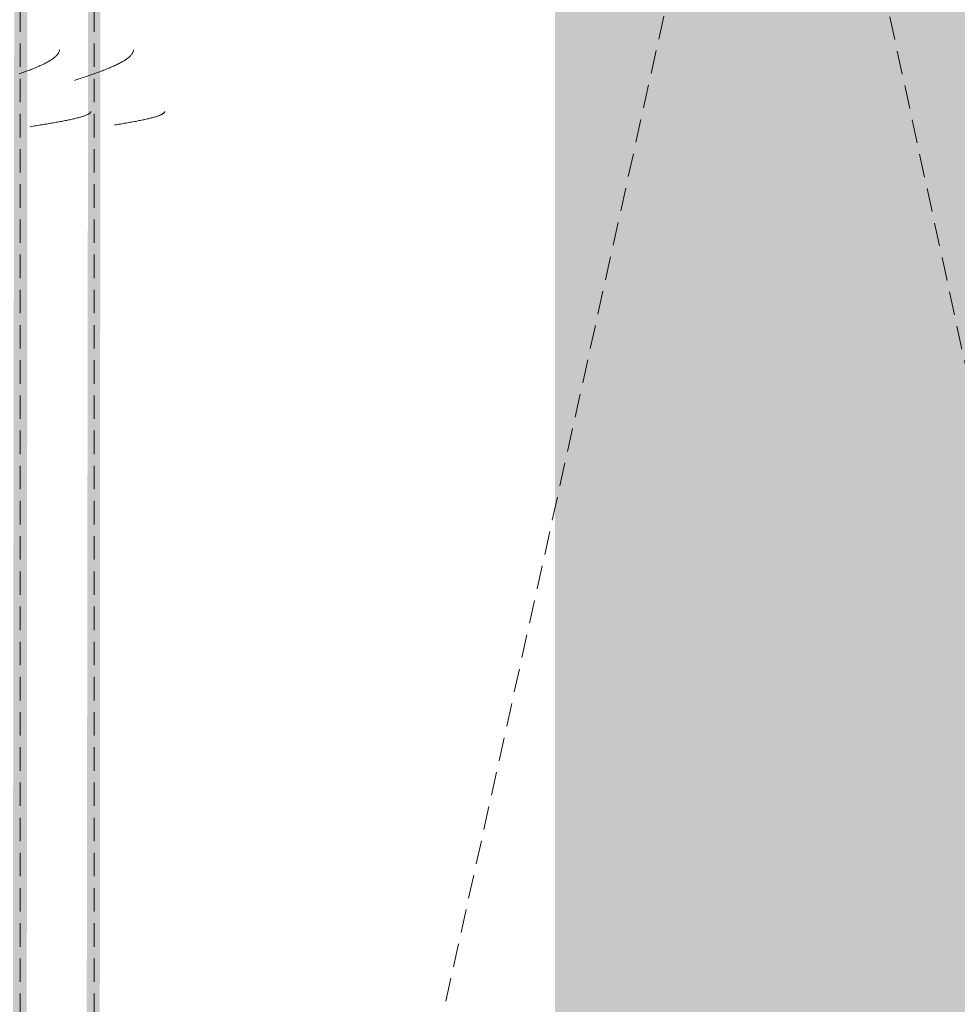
# Model space of a CAD drawing. Header units: millimetres. Extents: x 16156 to 91527, y 4646 to 113494.
# Tile 221 of 256: x 37779 to 37969, y 68125 to 68325. Entities that reach past the tile are written whole.
import ezdxf

# ---------------------------------------------------------------- set-up
doc = ezdxf.new("R2010")
doc.units = ezdxf.units.MM
doc.linetypes.add('ARC Demolished', pattern=[7.14375, 4.7625, -2.38125])
doc.layers.add('A--AR9__AlgVoorz', color=1, linetype='Continuous', lineweight=9)
doc.layers.add('A--L74__VasteSanitaireVoorz', color=1, linetype='ARC Demolished', lineweight=9)
pattern_1 = [(135.439, (68430.44, -36799.1), (-212.1307, -208.9106), [])]
pattern_2 = [(135, (68430.44, -37933), (-212.132, -212.132), [])]

# ---------------------------------------------------------------- blocks, each defined once
blk = doc.blocks.new('FP_326-AB-Begane grond - slooptekening')
at = {"layer": 'A--L74__VasteSanitaireVoorz', "color": 240, "linetype": 'Continuous'}
for p, q in [((124.01, -124.43), (123.96, -124.42)), ((124.01, -124.43), (123.96, -124.42)), ((124.06, -124.45), (124.01, -124.43)), ((124.06, -124.45), (124.01, -124.43)), ((124.1, -124.48), (124.06, -124.45)), ((124.1, -124.48), (124.06, -124.45)), ((124.15, -124.51), (124.1, -124.48)), ((124.15, -124.51), (124.1, -124.48)), ((124.2, -124.55), (124.15, -124.51)), ((124.2, -124.55), (124.15, -124.51)), ((124.25, -124.6), (124.2, -124.55)), ((124.25, -124.6), (124.2, -124.55)), ((124.3, -124.66), (124.25, -124.6)), ((124.3, -124.66), (124.25, -124.6)), ((124.35, -124.72), (124.3, -124.66)), ((124.35, -124.72), (124.3, -124.66)), ((124.4, -124.79), (124.35, -124.72)), ((124.4, -124.79), (124.35, -124.72)), ((124.45, -124.86), (124.4, -124.79)), ((124.45, -124.86), (124.4, -124.79)), ((124.5, -124.95), (124.45, -124.86)), ((124.5, -124.95), (124.45, -124.86)), ((124.55, -125.04), (124.5, -124.95)), ((124.55, -125.04), (124.5, -124.95)), ((124.59, -125.14), (124.55, -125.04)), ((124.59, -125.14), (124.55, -125.04)), ((124.64, -125.24), (124.59, -125.14)), ((124.64, -125.24), (124.59, -125.14)), ((124.69, -125.35), (124.64, -125.24)), ((124.69, -125.35), (124.64, -125.24)), ((124.74, -125.47), (124.69, -125.35)), ((124.74, -125.47), (124.69, -125.35)), ((124.79, -125.6), (124.74, -125.47)), ((124.79, -125.6), (124.74, -125.47)), ((124.84, -125.73), (124.79, -125.6)), ((124.84, -125.73), (124.79, -125.6)), ((124.89, -125.87), (124.84, -125.73)), ((124.89, -125.87), (124.84, -125.73)), ((124.94, -126.02), (124.89, -125.87)), ((124.94, -126.02), (124.89, -125.87)), ((124.99, -126.17), (124.94, -126.02)), ((124.99, -126.17), (124.94, -126.02)), ((125.03, -126.33), (124.99, -126.17)), ((125.03, -126.33), (124.99, -126.17)), ((125.08, -126.49), (125.03, -126.33)), ((125.08, -126.49), (125.03, -126.33)), ((125.13, -126.66), (125.08, -126.49)), ((125.13, -126.66), (125.08, -126.49)), ((125.18, -126.84), (125.13, -126.66)), ((125.18, -126.84), (125.13, -126.66)), ((125.23, -127.02), (125.18, -126.84)), ((125.23, -127.02), (125.18, -126.84)), ((125.28, -127.21), (125.23, -127.02)), ((125.28, -127.21), (125.23, -127.02)), ((125.33, -127.4), (125.28, -127.21)), ((125.33, -127.4), (125.28, -127.21)), ((125.38, -127.6), (125.33, -127.4)), ((125.38, -127.6), (125.33, -127.4)), ((125.43, -127.81), (125.38, -127.6)), ((125.43, -127.81), (125.38, -127.6)), ((125.48, -128.02), (125.43, -127.81)), ((125.48, -128.02), (125.43, -127.81)), ((125.52, -128.23), (125.48, -128.02)), ((125.52, -128.23), (125.48, -128.02)), ((125.57, -128.45), (125.52, -128.23)), ((125.57, -128.45), (125.52, -128.23)), ((125.62, -128.68), (125.57, -128.45)), ((125.62, -128.68), (125.57, -128.45)), ((125.67, -128.91), (125.62, -128.68)), ((125.67, -128.91), (125.62, -128.68)), ((125.72, -129.15), (125.67, -128.91)), ((125.72, -129.15), (125.67, -128.91)), ((125.77, -129.39), (125.72, -129.15)), ((125.77, -129.39), (125.72, -129.15)), ((125.82, -129.63), (125.77, -129.39)), ((125.82, -129.63), (125.77, -129.39)), ((125.87, -129.88), (125.82, -129.63)), ((125.87, -129.88), (125.82, -129.63)), ((125.92, -130.13), (125.87, -129.88)), ((125.92, -130.13), (125.87, -129.88)), ((125.97, -130.39), (125.92, -130.13)), ((125.97, -130.39), (125.92, -130.13)), ((126.01, -130.65), (125.97, -130.39)), ((126.01, -130.65), (125.97, -130.39)), ((126.06, -130.91), (126.01, -130.65)), ((126.06, -130.91), (126.01, -130.65)), ((126.11, -131.18), (126.06, -130.91)), ((126.11, -131.18), (126.06, -130.91)), ((126.16, -131.45), (126.11, -131.18)), ((126.16, -131.45), (126.11, -131.18)), ((126.21, -131.73), (126.16, -131.45)), ((126.21, -131.73), (126.16, -131.45)), ((126.26, -132.01), (126.21, -131.73)), ((126.26, -132.01), (126.21, -131.73)), ((126.31, -132.29), (126.26, -132.01)), ((126.31, -132.29), (126.26, -132.01)), ((126.36, -132.57), (126.31, -132.29)), ((126.36, -132.57), (126.31, -132.29)), ((126.41, -132.85), (126.36, -132.57)), ((126.41, -132.85), (126.36, -132.57)), ((126.46, -133.14), (126.41, -132.85)), ((126.46, -133.14), (126.41, -132.85)), ((126.5, -133.43), (126.46, -133.14)), ((126.5, -133.43), (126.46, -133.14)), ((126.55, -133.72), (126.5, -133.43)), ((126.55, -133.72), (126.5, -133.43)), ((126.6, -134.02), (126.55, -133.72)), ((126.6, -134.02), (126.55, -133.72)), ((126.65, -134.31), (126.6, -134.02)), ((126.65, -134.31), (126.6, -134.02)), ((126.7, -134.61), (126.65, -134.31)), ((126.7, -134.61), (126.65, -134.31))]:
    blk.add_line(p, q, dxfattribs=at)
blk = doc.blocks.new('FP_327-AB-Begane grond - slooptekening')
at = {"layer": 'A--L74__VasteSanitaireVoorz', "color": 240, "linetype": 'Continuous'}
for p, q in [((111.56, -130.78), (111.46, -130.77)), ((111.56, -130.78), (111.46, -130.77)), ((111.65, -130.8), (111.56, -130.78)), ((111.65, -130.8), (111.56, -130.78)), ((111.75, -130.83), (111.65, -130.8)), ((111.75, -130.83), (111.65, -130.8)), ((111.85, -130.86), (111.75, -130.83)), ((111.85, -130.86), (111.75, -130.83)), ((111.95, -130.9), (111.85, -130.86)), ((111.95, -130.9), (111.85, -130.86)), ((112.05, -130.95), (111.95, -130.9)), ((112.05, -130.95), (111.95, -130.9)), ((112.15, -131), (112.05, -130.95)), ((112.15, -131), (112.05, -130.95)), ((112.24, -131.06), (112.15, -131)), ((112.24, -131.06), (112.15, -131)), ((112.34, -131.13), (112.24, -131.06)), ((112.34, -131.13), (112.24, -131.06)), ((112.44, -131.2), (112.34, -131.13)), ((112.44, -131.2), (112.34, -131.13)), ((112.54, -131.29), (112.44, -131.2)), ((112.54, -131.29), (112.44, -131.2)), ((112.64, -131.37), (112.54, -131.29)), ((112.64, -131.37), (112.54, -131.29)), ((112.73, -131.47), (112.64, -131.37)), ((112.73, -131.47), (112.64, -131.37)), ((112.83, -131.57), (112.73, -131.47)), ((112.83, -131.57), (112.73, -131.47)), ((112.93, -131.68), (112.83, -131.57)), ((112.93, -131.68), (112.83, -131.57)), ((113.03, -131.8), (112.93, -131.68)), ((113.03, -131.8), (112.93, -131.68)), ((113.13, -131.92), (113.03, -131.8)), ((113.13, -131.92), (113.03, -131.8)), ((113.23, -132.05), (113.13, -131.92)), ((113.23, -132.05), (113.13, -131.92)), ((113.32, -132.18), (113.23, -132.05)), ((113.32, -132.18), (113.23, -132.05)), ((113.42, -132.33), (113.32, -132.18)), ((113.42, -132.33), (113.32, -132.18)), ((113.52, -132.47), (113.42, -132.33)), ((113.52, -132.47), (113.42, -132.33)), ((113.62, -132.63), (113.52, -132.47)), ((113.62, -132.63), (113.52, -132.47)), ((113.72, -132.79), (113.62, -132.63)), ((113.72, -132.79), (113.62, -132.63)), ((113.81, -132.95), (113.72, -132.79)), ((113.81, -132.95), (113.72, -132.79)), ((113.91, -133.13), (113.81, -132.95)), ((113.91, -133.13), (113.81, -132.95)), ((114.01, -133.31), (113.91, -133.13)), ((114.01, -133.31), (113.91, -133.13)), ((114.11, -133.49), (114.01, -133.31)), ((114.11, -133.49), (114.01, -133.31)), ((114.21, -133.68), (114.11, -133.49)), ((114.21, -133.68), (114.11, -133.49)), ((114.31, -133.87), (114.21, -133.68)), ((114.31, -133.87), (114.21, -133.68)), ((114.4, -134.07), (114.31, -133.87)), ((114.4, -134.07), (114.31, -133.87)), ((114.5, -134.28), (114.4, -134.07)), ((114.5, -134.28), (114.4, -134.07)), ((114.6, -134.49), (114.5, -134.28)), ((114.6, -134.49), (114.5, -134.28)), ((114.7, -134.7), (114.6, -134.49)), ((114.7, -134.7), (114.6, -134.49)), ((114.8, -134.92), (114.7, -134.7)), ((114.8, -134.92), (114.7, -134.7)), ((114.89, -135.15), (114.8, -134.92)), ((114.89, -135.15), (114.8, -134.92)), ((114.99, -135.38), (114.89, -135.15)), ((114.99, -135.38), (114.89, -135.15)), ((115.09, -135.61), (114.99, -135.38)), ((115.09, -135.61), (114.99, -135.38)), ((115.19, -135.85), (115.09, -135.61)), ((115.19, -135.85), (115.09, -135.61)), ((115.29, -136.09), (115.19, -135.85)), ((115.29, -136.09), (115.19, -135.85)), ((115.39, -136.34), (115.29, -136.09)), ((115.39, -136.34), (115.29, -136.09)), ((115.48, -136.59), (115.39, -136.34)), ((115.48, -136.59), (115.39, -136.34)), ((115.58, -136.84), (115.48, -136.59)), ((115.58, -136.84), (115.48, -136.59)), ((115.68, -137.1), (115.58, -136.84)), ((115.68, -137.1), (115.58, -136.84)), ((115.78, -137.36), (115.68, -137.1)), ((115.78, -137.36), (115.68, -137.1)), ((115.88, -137.63), (115.78, -137.36)), ((115.88, -137.63), (115.78, -137.36)), ((115.97, -137.89), (115.88, -137.63)), ((115.97, -137.89), (115.88, -137.63)), ((116.07, -138.17), (115.97, -137.89)), ((116.07, -138.17), (115.97, -137.89)), ((116.17, -138.44), (116.07, -138.17)), ((116.17, -138.44), (116.07, -138.17)), ((116.27, -138.71), (116.17, -138.44)), ((116.27, -138.71), (116.17, -138.44)), ((116.37, -138.99), (116.27, -138.71)), ((116.37, -138.99), (116.27, -138.71)), ((116.47, -139.27), (116.37, -138.99)), ((116.47, -139.27), (116.37, -138.99)), ((116.56, -139.55), (116.47, -139.27)), ((116.56, -139.55), (116.47, -139.27)), ((116.66, -139.84), (116.56, -139.55)), ((116.66, -139.84), (116.56, -139.55)), ((116.76, -140.13), (116.66, -139.84)), ((116.76, -140.13), (116.66, -139.84)), ((116.86, -140.41), (116.76, -140.13)), ((116.86, -140.41), (116.76, -140.13)), ((116.96, -140.7), (116.86, -140.41)), ((116.96, -140.7), (116.86, -140.41)), ((117.05, -140.99), (116.96, -140.7)), ((117.05, -140.99), (116.96, -140.7)), ((117.15, -141.28), (117.05, -140.99)), ((117.15, -141.28), (117.05, -140.99)), ((117.25, -141.58), (117.15, -141.28)), ((117.25, -141.58), (117.15, -141.28)), ((117.35, -141.87), (117.25, -141.58)), ((117.35, -141.87), (117.25, -141.58)), ((117.45, -142.16), (117.35, -141.87)), ((117.45, -142.16), (117.35, -141.87)), ((117.54, -142.46), (117.45, -142.16)), ((117.54, -142.46), (117.45, -142.16)), ((117.64, -142.75), (117.54, -142.46)), ((117.64, -142.75), (117.54, -142.46))]:
    blk.add_line(p, q, dxfattribs=at)
at = {"layer": 'A--L74__VasteSanitaireVoorz'}
blk.add_line((715, -138.75), (-695, -138.75), dxfattribs=at)
blk = doc.blocks.new('FP_328-AB-Begane grond - slooptekening')
at = {"layer": 'A--L74__VasteSanitaireVoorz', "color": 240, "linetype": 'Continuous'}
for p, q in [((124, -139.43), (123.95, -139.42)), ((124, -139.43), (123.95, -139.42)), ((124.05, -139.45), (124, -139.43)), ((124.05, -139.45), (124, -139.43)), ((124.1, -139.48), (124.05, -139.45)), ((124.1, -139.48), (124.05, -139.45)), ((124.15, -139.51), (124.1, -139.48)), ((124.15, -139.51), (124.1, -139.48)), ((124.19, -139.55), (124.15, -139.51)), ((124.19, -139.55), (124.15, -139.51)), ((124.24, -139.6), (124.19, -139.55)), ((124.24, -139.6), (124.19, -139.55)), ((124.29, -139.66), (124.24, -139.6)), ((124.29, -139.66), (124.24, -139.6)), ((124.34, -139.72), (124.29, -139.66)), ((124.34, -139.72), (124.29, -139.66)), ((124.39, -139.79), (124.34, -139.72)), ((124.39, -139.79), (124.34, -139.72)), ((124.44, -139.87), (124.39, -139.79)), ((124.44, -139.87), (124.39, -139.79)), ((124.49, -139.95), (124.44, -139.87)), ((124.49, -139.95), (124.44, -139.87)), ((124.54, -140.04), (124.49, -139.95)), ((124.54, -140.04), (124.49, -139.95)), ((124.59, -140.14), (124.54, -140.04)), ((124.59, -140.14), (124.54, -140.04)), ((124.64, -140.25), (124.59, -140.14)), ((124.64, -140.25), (124.59, -140.14)), ((124.69, -140.36), (124.64, -140.25)), ((124.69, -140.36), (124.64, -140.25)), ((124.73, -140.48), (124.69, -140.36)), ((124.73, -140.48), (124.69, -140.36)), ((124.78, -140.6), (124.73, -140.48)), ((124.78, -140.6), (124.73, -140.48)), ((124.83, -140.74), (124.78, -140.6)), ((124.83, -140.74), (124.78, -140.6)), ((124.88, -140.88), (124.83, -140.74)), ((124.88, -140.88), (124.83, -140.74)), ((124.93, -141.02), (124.88, -140.88)), ((124.93, -141.02), (124.88, -140.88)), ((124.98, -141.17), (124.93, -141.02)), ((124.98, -141.17), (124.93, -141.02)), ((125.03, -141.33), (124.98, -141.17)), ((125.03, -141.33), (124.98, -141.17)), ((125.08, -141.5), (125.03, -141.33)), ((125.08, -141.5), (125.03, -141.33)), ((125.13, -141.67), (125.08, -141.5)), ((125.13, -141.67), (125.08, -141.5)), ((125.18, -141.85), (125.13, -141.67)), ((125.18, -141.85), (125.13, -141.67)), ((125.23, -142.03), (125.18, -141.85)), ((125.23, -142.03), (125.18, -141.85)), ((125.27, -142.22), (125.23, -142.03)), ((125.27, -142.22), (125.23, -142.03)), ((125.32, -142.41), (125.27, -142.22)), ((125.32, -142.41), (125.27, -142.22)), ((125.37, -142.61), (125.32, -142.41)), ((125.37, -142.61), (125.32, -142.41)), ((125.42, -142.82), (125.37, -142.61)), ((125.42, -142.82), (125.37, -142.61)), ((125.47, -143.03), (125.42, -142.82)), ((125.47, -143.03), (125.42, -142.82)), ((125.52, -143.25), (125.47, -143.03)), ((125.52, -143.25), (125.47, -143.03)), ((125.57, -143.47), (125.52, -143.25)), ((125.57, -143.47), (125.52, -143.25)), ((125.62, -143.7), (125.57, -143.47)), ((125.62, -143.7), (125.57, -143.47)), ((125.67, -143.93), (125.62, -143.7)), ((125.67, -143.93), (125.62, -143.7)), ((125.72, -144.16), (125.67, -143.93)), ((125.72, -144.16), (125.67, -143.93)), ((125.77, -144.4), (125.72, -144.16)), ((125.77, -144.4), (125.72, -144.16)), ((125.81, -144.65), (125.77, -144.4)), ((125.81, -144.65), (125.77, -144.4)), ((125.86, -144.9), (125.81, -144.65)), ((125.86, -144.9), (125.81, -144.65)), ((125.91, -145.15), (125.86, -144.9)), ((125.91, -145.15), (125.86, -144.9)), ((125.96, -145.41), (125.91, -145.15)), ((125.96, -145.41), (125.91, -145.15)), ((126.01, -145.67), (125.96, -145.41)), ((126.01, -145.67), (125.96, -145.41)), ((126.06, -145.94), (126.01, -145.67)), ((126.06, -145.94), (126.01, -145.67)), ((126.11, -146.21), (126.06, -145.94)), ((126.11, -146.21), (126.06, -145.94)), ((126.16, -146.48), (126.11, -146.21)), ((126.16, -146.48), (126.11, -146.21)), ((126.21, -146.75), (126.16, -146.48)), ((126.21, -146.75), (126.16, -146.48)), ((126.26, -147.03), (126.21, -146.75)), ((126.26, -147.03), (126.21, -146.75)), ((126.31, -147.31), (126.26, -147.03)), ((126.31, -147.31), (126.26, -147.03)), ((126.35, -147.6), (126.31, -147.31)), ((126.35, -147.6), (126.31, -147.31)), ((126.4, -147.88), (126.35, -147.6)), ((126.4, -147.88), (126.35, -147.6)), ((126.45, -148.17), (126.4, -147.88)), ((126.45, -148.17), (126.4, -147.88)), ((126.5, -148.46), (126.45, -148.17)), ((126.5, -148.46), (126.45, -148.17)), ((126.55, -148.75), (126.5, -148.46)), ((126.55, -148.75), (126.5, -148.46)), ((126.6, -149.05), (126.55, -148.75)), ((126.6, -149.05), (126.55, -148.75)), ((126.65, -149.34), (126.6, -149.05)), ((126.65, -149.34), (126.6, -149.05)), ((126.7, -149.64), (126.65, -149.34)), ((126.7, -149.64), (126.65, -149.34)), ((126.75, -149.94), (126.7, -149.64)), ((126.75, -149.94), (126.7, -149.64)), ((126.8, -150.24), (126.75, -149.94)), ((126.8, -150.24), (126.75, -149.94)), ((126.85, -150.54), (126.8, -150.24)), ((126.85, -150.54), (126.8, -150.24)), ((126.89, -150.84), (126.85, -150.54)), ((126.89, -150.84), (126.85, -150.54)), ((126.94, -151.14), (126.89, -150.84)), ((126.94, -151.14), (126.89, -150.84)), ((126.99, -151.45), (126.94, -151.14)), ((126.99, -151.45), (126.94, -151.14)), ((127.04, -151.75), (126.99, -151.45)), ((127.04, -151.75), (126.99, -151.45))]:
    blk.add_line(p, q, dxfattribs=at)
blk = doc.blocks.new('FP_329-AB-Begane grond - slooptekening')
at = {"layer": 'A--L74__VasteSanitaireVoorz', "color": 240, "linetype": 'Continuous'}
for p, q in [((111.51, -145.78), (111.42, -145.77)), ((111.51, -145.78), (111.42, -145.77)), ((111.61, -145.8), (111.51, -145.78)), ((111.61, -145.8), (111.51, -145.78)), ((111.71, -145.83), (111.61, -145.8)), ((111.71, -145.83), (111.61, -145.8)), ((111.81, -145.86), (111.71, -145.83)), ((111.81, -145.86), (111.71, -145.83)), ((111.91, -145.9), (111.81, -145.86)), ((111.91, -145.9), (111.81, -145.86)), ((112, -145.95), (111.91, -145.9)), ((112, -145.95), (111.91, -145.9)), ((112.1, -146), (112, -145.95)), ((112.1, -146), (112, -145.95)), ((112.2, -146.06), (112.1, -146)), ((112.2, -146.06), (112.1, -146)), ((112.3, -146.13), (112.2, -146.06)), ((112.3, -146.13), (112.2, -146.06)), ((112.4, -146.2), (112.3, -146.13)), ((112.4, -146.2), (112.3, -146.13)), ((112.49, -146.29), (112.4, -146.2)), ((112.49, -146.29), (112.4, -146.2)), ((112.59, -146.37), (112.49, -146.29)), ((112.59, -146.37), (112.49, -146.29)), ((112.69, -146.47), (112.59, -146.37)), ((112.69, -146.47), (112.59, -146.37)), ((112.79, -146.57), (112.69, -146.47)), ((112.79, -146.57), (112.69, -146.47)), ((112.89, -146.68), (112.79, -146.57)), ((112.89, -146.68), (112.79, -146.57)), ((112.99, -146.8), (112.89, -146.68)), ((112.99, -146.8), (112.89, -146.68)), ((113.08, -146.92), (112.99, -146.8)), ((113.08, -146.92), (112.99, -146.8)), ((113.18, -147.05), (113.08, -146.92)), ((113.18, -147.05), (113.08, -146.92)), ((113.28, -147.18), (113.18, -147.05)), ((113.28, -147.18), (113.18, -147.05)), ((113.38, -147.33), (113.28, -147.18)), ((113.38, -147.33), (113.28, -147.18)), ((113.48, -147.47), (113.38, -147.33)), ((113.48, -147.47), (113.38, -147.33)), ((113.57, -147.63), (113.48, -147.47)), ((113.57, -147.63), (113.48, -147.47)), ((113.67, -147.79), (113.57, -147.63)), ((113.67, -147.79), (113.57, -147.63)), ((113.77, -147.95), (113.67, -147.79)), ((113.77, -147.95), (113.67, -147.79)), ((113.87, -148.13), (113.77, -147.95)), ((113.87, -148.13), (113.77, -147.95)), ((113.97, -148.31), (113.87, -148.13)), ((113.97, -148.31), (113.87, -148.13)), ((114.07, -148.49), (113.97, -148.31)), ((114.07, -148.49), (113.97, -148.31)), ((114.16, -148.68), (114.07, -148.49)), ((114.16, -148.68), (114.07, -148.49)), ((114.26, -148.87), (114.16, -148.68)), ((114.26, -148.87), (114.16, -148.68)), ((114.36, -149.07), (114.26, -148.87)), ((114.36, -149.07), (114.26, -148.87)), ((114.46, -149.28), (114.36, -149.07)), ((114.46, -149.28), (114.36, -149.07)), ((114.56, -149.49), (114.46, -149.28)), ((114.56, -149.49), (114.46, -149.28)), ((114.65, -149.7), (114.56, -149.49)), ((114.65, -149.7), (114.56, -149.49)), ((114.75, -149.92), (114.65, -149.7)), ((114.75, -149.92), (114.65, -149.7)), ((114.85, -150.15), (114.75, -149.92)), ((114.85, -150.15), (114.75, -149.92)), ((114.95, -150.38), (114.85, -150.15)), ((114.95, -150.38), (114.85, -150.15)), ((115.05, -150.61), (114.95, -150.38)), ((115.05, -150.61), (114.95, -150.38)), ((115.15, -150.85), (115.05, -150.61)), ((115.15, -150.85), (115.05, -150.61)), ((115.24, -151.09), (115.15, -150.85)), ((115.24, -151.09), (115.15, -150.85)), ((115.34, -151.34), (115.24, -151.09)), ((115.34, -151.34), (115.24, -151.09)), ((115.44, -151.59), (115.34, -151.34)), ((115.44, -151.59), (115.34, -151.34)), ((115.54, -151.84), (115.44, -151.59)), ((115.54, -151.84), (115.44, -151.59)), ((115.64, -152.1), (115.54, -151.84)), ((115.64, -152.1), (115.54, -151.84)), ((115.73, -152.36), (115.64, -152.1)), ((115.73, -152.36), (115.64, -152.1)), ((115.83, -152.63), (115.73, -152.36)), ((115.83, -152.63), (115.73, -152.36)), ((115.93, -152.89), (115.83, -152.63)), ((115.93, -152.89), (115.83, -152.63)), ((116.03, -153.17), (115.93, -152.89)), ((116.03, -153.17), (115.93, -152.89)), ((116.13, -153.44), (116.03, -153.17)), ((116.13, -153.44), (116.03, -153.17)), ((116.23, -153.71), (116.13, -153.44)), ((116.23, -153.71), (116.13, -153.44)), ((116.32, -153.99), (116.23, -153.71)), ((116.32, -153.99), (116.23, -153.71))]:
    blk.add_line(p, q, dxfattribs=at)
at = {"layer": 'A--L74__VasteSanitaireVoorz'}
blk.add_line((715, -153.75), (-695, -153.75), dxfattribs=at)
blk = doc.blocks.new('52_PF_FB_Gutter_rectangle - End Outlet - 1430mm_W_ x 300mm_L_ x 60mm_H_ x 160mm_Dia_ 2-V320-AB-Begane grond - slooptekening')
at = {"layer": 'A--L74__VasteSanitaireVoorz', "linetype": 'Continuous'}
h = blk.add_hatch(dxfattribs=at)
h.set_pattern_fill('FP_88', color=256, style=0, pattern_type=2)
h.set_pattern_definition(pattern_1)
h.paths.add_polyline_path([(715, -45.2), (-695, -45.2), (-695, -137.1), (715, -137.1), (715, -61.93)])
h = blk.add_hatch(dxfattribs=at)
h.set_pattern_fill('FP_88', color=256, style=0, pattern_type=2)
h.set_pattern_definition(pattern_1)
h.paths.add_polyline_path([(715, -45.2), (-695, -45.2), (-695, -137.1), (715, -137.1), (715, -61.93)])
at = {"layer": 'A--L74__VasteSanitaireVoorz'}
h = blk.add_hatch(dxfattribs=at)
h.set_pattern_fill('FP_86', color=256, style=0, pattern_type=2)
h.set_pattern_definition(pattern_2)
h.paths.add_polyline_path([(715, -151.75), (711, -142.75), (-695, -142.75), (-695, -151.75), (711, -151.75)])
h = blk.add_hatch(dxfattribs=at)
h.set_pattern_fill('FP_86', color=256, style=0, pattern_type=2)
h.set_pattern_definition(pattern_2)
h.paths.add_polyline_path([(715, -151.75), (711, -142.75), (-695, -142.75), (-695, -151.75), (711, -151.75)])
for q in [(691.25, 150), (695, -153.75)]:
    blk.add_line((0, 0), q, dxfattribs=at)
at = {"layer": 'A--L74__VasteSanitaireVoorz', "linetype": 'Continuous'}
for name in ['FP_326-AB-Begane grond - slooptekening', 'FP_328-AB-Begane grond - slooptekening']:
    blk.add_blockref(name, (0, 0), dxfattribs=at)
at = {"layer": 'A--L74__VasteSanitaireVoorz'}
for name in ['FP_327-AB-Begane grond - slooptekening', 'FP_329-AB-Begane grond - slooptekening']:
    blk.add_blockref(name, (0, 0), dxfattribs=at)

msp = doc.modelspace()

# ---------------------------------------------------------------- hatches: boundary and pattern name
at = {"layer": 'A--AR9__AlgVoorz'}
h = msp.add_hatch(color=7, dxfattribs=at)
h.paths.add_polyline_path([(34992.21, 66090.94), (35035.69, 66090.94), (35035.69, 66103.44), (44949.11, 66103.44), (44949.11, 69721.44), (44914.25, 69721.44), (44914.25, 68707.44), (43114.25, 68707.44), (43114.25, 69721.44), (41917.26, 69725.44), (41917.26, 70221.44), (43114.25, 70224.13), (43114.25, 72321.44), (41917.26, 72325.44), (41917.26, 72821.44), (43114.25, 72829.12), (43114.25, 73543.44), (44914.25, 73543.44), (44914.25, 72821.44), (44949.11, 72821.44), (44946.01, 73925.94), (39384.05, 73925.94), (39384.05, 73938.44), (33209.25, 73938.44), (33209.25, 72383.44), (32470.07, 72383.44), (32470.07, 70583.44), (33209.25, 70583.44), (33209.25, 66383.44), (32470.07, 66383.44), (32470.07, 66090.94), (34835.58, 66090.94)])
h.paths.add_polyline_path([(37637.57, 66285.44), (35496.75, 66289.44), (35500.75, 66304.27), (35844.25, 66305.44), (35840.25, 69126.62), (35496.75, 69129.44), (35496.77, 69144.27), (38106.75, 69141.01), (38102.75, 69126.62), (37759.25, 69125.44), (37763.25, 66304.27), (38106.75, 66297.88), (38106.75, 66286.62), (37759.25, 66285.44)])
h.paths.add_polyline_path([(35828.25, 66305.44), (35824.38, 66305.44), (35828.25, 69125.44), (35844.11, 69125.44), (35840.25, 66305.44)])
h.paths.add_polyline_path([(38104.75, 66305.44), (38086.88, 66305.44), (38090.75, 69125.44), (38106.61, 69125.44), (38105.58, 66305.44)])
h.paths.add_polyline_path([(35497.28, 66305.44), (35496.88, 66305.44), (35500.75, 69125.44), (35516.61, 69125.44), (35512.75, 66305.44), (35497.92, 66305.44)])
h.paths.add_polyline_path([(38070.1, 66305.44), (37978.2, 66305.44), (37978.2, 69125.44), (38071.54, 69125.44), (38070.54, 66305.44)])
h.paths.add_polyline_path([(37759.78, 66305.44), (37759.38, 66305.44), (37763.25, 69125.44), (37779.11, 69125.44), (37775.25, 66305.44), (37760.42, 66305.44)])
h.paths.add_polyline_path([(38084.75, 66305.44), (38071.88, 66305.44), (38075.75, 69125.44), (38086.68, 69125.44), (38085.27, 66305.44)])
h.paths.add_polyline_path([(35517.02, 66305.44), (35516.82, 66305.44), (35518.75, 69125.44), (35531.61, 69125.44), (35527.75, 66305.44), (35517.33, 66305.44)])
h.paths.add_polyline_path([(35769.58, 66305.44), (35715.7, 66305.44), (35715.7, 69125.44), (35809.04, 69125.44), (35807.6, 66305.44)])
h.paths.add_polyline_path([(35822.25, 66305.44), (35809.38, 66305.44), (35813.25, 69125.44), (35824.18, 69125.44), (35822.77, 66305.44)])
h.paths.add_polyline_path([(37779.52, 66305.44), (37779.32, 66305.44), (37781.25, 69125.44), (37794.11, 69125.44), (37790.25, 66305.44), (37779.83, 66305.44)])
h.paths.add_polyline_path([(37871.06, 66305.44), (37794.46, 66305.44), (37795.9, 69125.44), (37887.79, 69125.44), (37887.79, 66305.44)])
h.paths.add_polyline_path([(35536.08, 66305.44), (35531.96, 66305.44), (35536.08, 69125.44), (35625.29, 69125.44), (35625.29, 66305.44)])
h.paths.add_polyline_path([(42495.26, 69741.44), (42497.26, 69741.44), (42495.26, 69743.44)])
h.paths.add_polyline_path([(42708.75, 69741.44), (43079.79, 69741.44), (43079.79, 70201.44), (42554.72, 70201.44), (42554.72, 69741.44)])
h.paths.add_polyline_path([(43095.26, 69741.44), (43097.26, 69741.44), (43095.26, 69743.44)])
h.paths.add_polyline_path([(42307.54, 69741.44), (42479.79, 69741.44), (42479.79, 70201.44), (41954.72, 70201.44), (41954.72, 69741.44), (42074.04, 69741.44)])
h.paths.add_polyline_path([(41937.26, 69741.44), (41939.26, 69743.44), (41937.26, 69993.95)])
h.paths.add_polyline_path([(44914.25, 70221.44), (44949.11, 70221.44), (44949.11, 72321.44), (44914.25, 72321.44), (44914.25, 70278.26)])
h.paths.add_polyline_path([(37759.25, 70683.44), (35496.75, 70687.44), (35500.75, 70702.27), (35844.25, 70703.44), (35840.25, 73524.62), (35496.75, 73527.44), (35500.75, 73542.27), (38106.75, 73539.44), (38102.75, 73524.62), (37759.25, 73523.44), (37763.25, 70702.27), (38106.75, 70699.44), (38102.75, 70684.62), (37759.26, 70684.62)])
h.paths.add_polyline_path([(35527.75, 70703.44), (35516.82, 70703.44), (35518.75, 73523.44), (35531.61, 73523.44), (35528.78, 70703.44)])
h.paths.add_polyline_path([(35512.75, 70703.44), (35496.88, 70703.44), (35500.75, 73523.44), (35516.61, 73523.44), (35513.78, 70703.44)])
h.paths.add_polyline_path([(35533.4, 70703.44), (35531.96, 70703.44), (35536.08, 73523.44), (35625.29, 73523.44), (35625.29, 70703.44), (35536.08, 70703.44)])
h.paths.add_polyline_path([(35715.7, 70703.44), (35715.7, 73523.44), (35809.04, 73523.44), (35807.6, 70703.44), (35769.58, 70703.44)])
h.paths.add_polyline_path([(37759.46, 70703.44), (37759.38, 70703.44), (37763.25, 73523.44), (37779.11, 73523.44), (37775.25, 70703.44), (37759.78, 70703.44)])
h.paths.add_polyline_path([(37781.25, 70703.44), (37779.32, 70703.44), (37781.25, 73523.44), (37794.11, 73523.44), (37790.25, 70703.44)])
h.paths.add_polyline_path([(37794.46, 70703.44), (37795.9, 73523.44), (37887.79, 73523.44), (37887.79, 70703.44), (37794.72, 70703.44)])
h.paths.add_polyline_path([(35809.78, 70703.44), (35809.38, 70703.44), (35813.25, 73523.44), (35824.18, 73523.44), (35822.25, 70703.44), (35810.42, 70703.44)])
h.paths.add_polyline_path([(38087.92, 70703.44), (38086.88, 70703.44), (38090.75, 73523.44), (38106.61, 73523.44), (38102.75, 70703.44), (38088.75, 70703.44)])
h.paths.add_polyline_path([(35824.78, 70703.44), (35824.38, 70707), (35828.25, 73523.44), (35844.11, 73523.44), (35840.25, 70703.44), (35825.42, 70703.44)])
h.paths.add_polyline_path([(38086.68, 70703.44), (38071.88, 70703.44), (38075.75, 73523.44), (38086.68, 73523.44), (38086.68, 70846.89)])
h.paths.add_polyline_path([(37978.2, 70703.44), (37978.2, 73523.44), (38071.54, 73523.44), (38070.1, 70703.44)])
h.paths.add_polyline_path([(41209.25, 71043.44), (40509.25, 71043.44), (40509.25, 73543.44), (41209.25, 73543.44), (41209.25, 71415.52)])
h.paths.add_polyline_path([(42774.53, 72341.44), (43079.79, 72341.44), (43079.79, 72801.44), (42554.72, 72801.44), (42554.72, 72341.44), (42734.16, 72341.44)])
h.paths.add_polyline_path([(42074.04, 72341.44), (42479.79, 72341.44), (42479.79, 72801.44), (41954.72, 72801.44), (41954.72, 72341.44)])
h.paths.add_polyline_path([(42537.26, 72341.44), (42539.26, 72343.44), (42537.26, 72552.77)])
h.paths.add_polyline_path([(43095.26, 72341.44), (43097.26, 72341.44), (43095.26, 72343.44)])
h.paths.add_polyline_path([(42495.26, 72341.44), (42497.26, 72341.44), (42495.26, 72343.44)])

# ---------------------------------------------------------------- block references
at = {"layer": 'A--L74__VasteSanitaireVoorz', "rotation": 269.9999999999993}
msp.add_blockref('52_PF_FB_Gutter_rectangle - End Outlet - 1430mm_W_ x 300mm_L_ x 60mm_H_ x 160mm_Dia_ 2-V320-AB-Begane grond - slooptekening', (37933, 68430.44), dxfattribs=at)

doc.saveas('drawing.dxf')
